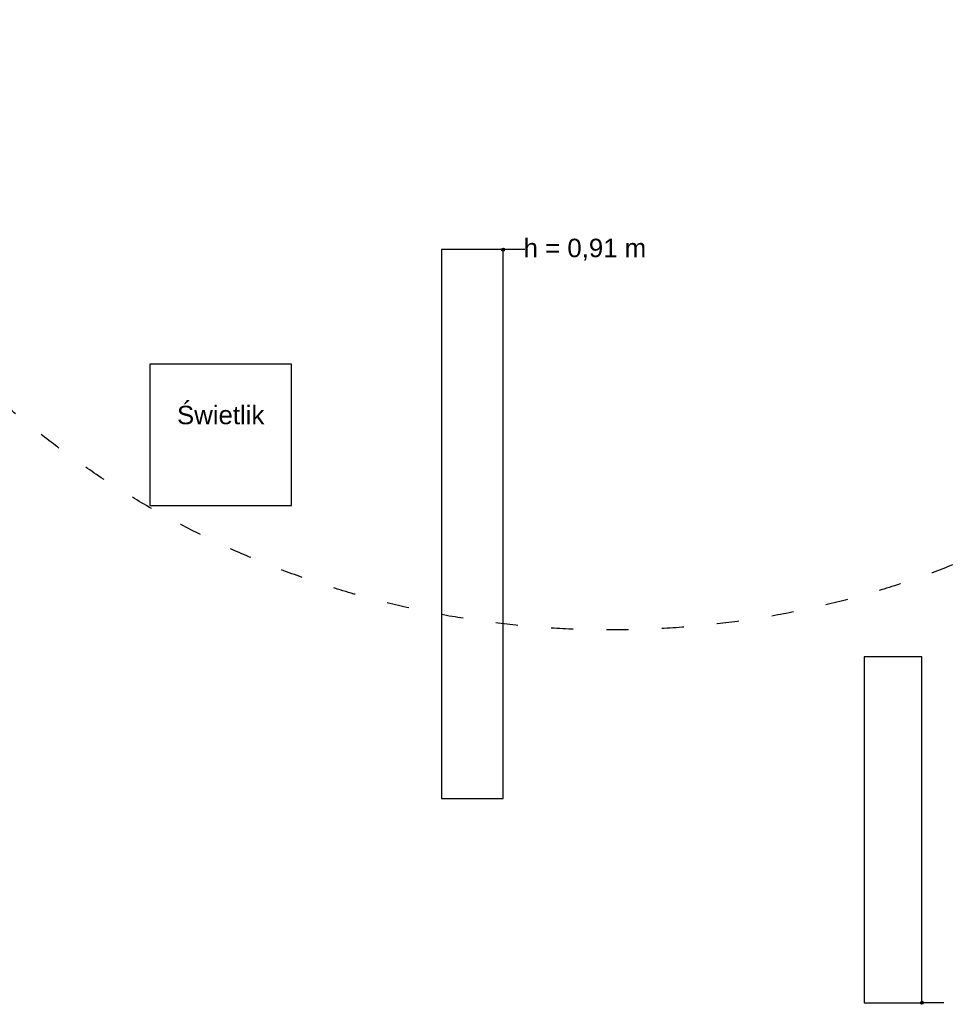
# Model space of a CAD drawing. Header units: millimetres. Extents: x -3034 to 546681, y -100001 to 133386.
# Tile 14 of 173: x 53732 to 61256, y -14097 to -6096. Entities that reach past the tile are written whole.
import ezdxf

# ---------------------------------------------------------------- set-up
doc = ezdxf.new("R2010")
doc.units = ezdxf.units.MM
doc.set_wipeout_variables(frame=1)
doc.linetypes.add('ACAD_ISO03W100', pattern=[150, 60, -90])
doc.linetypes.add('Wipeout_Contour', pattern=[1000, 0, -1000])
for name, color, linetype in [('ELEK CIENKIE', 80, 'Continuous'), ('ELEK ODGROMÓWKA', 214, 'Continuous'), ('Linia', 252, 'Continuous'), ('Słup', 252, 'Continuous'), ('Tekst', 252, 'Continuous')]:
    doc.layers.add(name, color=color, linetype=linetype)
doc.styles.add('Times new roman', font='arial.ttf')

# ---------------------------------------------------------------- blocks, each defined once
blk = doc.blocks.new('A$C67C5DD4D')
at = {"layer": 'Tekst', "insert": (26699.2, 17778.3), "char_height": 150, "attachment_point": 2, "style": 'Times new roman'}
blk.add_mtext('\\A1;{\\fArial|b0|i0|c0|p38;h = 0,91 m}', dxfattribs=at)
at = {"color": 254, "linetype": 'Wipeout_Contour', "lineweight": 0, "ltscale": 528774.58338}
blk.add_wipeout([(25533.5, 13230), (26033.5, 13230), (26033.5, 17690), (25533.5, 17690)], dxfattribs=at).dxf.layer = 'Słup'
at = {"color": 254, "linetype": 'Wipeout_Contour', "lineweight": 0, "ltscale": 537334.444644}
blk.add_wipeout([(23163.5, 15610), (24313.5, 15610), (24313.5, 16760), (23163.5, 16760)], dxfattribs=at).dxf.layer = 'Słup'
at = {"color": 254, "linetype": 'Wipeout_Contour', "lineweight": 0, "ltscale": 513189.999989}
blk.add_wipeout([(28968.5, 11569.5), (29438.5, 11569.5), (29438.5, 14379.5), (28968.5, 14379.5)], dxfattribs=at).dxf.layer = 'Słup'
at = {"layer": 'Linia', "linetype": 'Continuous'}
for points in [[(26046, 17690), (26045.1, 17694.8), (26042.4, 17698.8), (26038.3, 17701.5), (26033.5, 17702.5), (26028.7, 17701.5), (26024.7, 17698.8), (26022, 17694.8), (26021, 17690), (26022, 17685.2), (26024.7, 17681.2), (26028.7, 17678.5), (26033.5, 17677.5), (26038.3, 17678.5), (26042.4, 17681.2), (26045.1, 17685.2)], [(29451, 11569.5), (29450.1, 11574.3), (29447.4, 11578.3), (29443.3, 11581.1), (29438.5, 11582), (29433.7, 11581.1), (29429.7, 11578.3), (29427, 11574.3), (29426, 11569.5), (29427, 11564.7), (29429.7, 11560.7), (29433.7, 11558), (29438.5, 11557), (29443.3, 11558), (29447.4, 11560.7), (29450.1, 11564.7)]]:
    blk.add_hatch(color=256, dxfattribs=at).paths.add_polyline_path(points)
at = {"layer": 'Linia'}
for p, q in [((26210.3, 17690), (26046, 17690)), ((29615.3, 11569.5), (29451, 11569.5))]:
    blk.add_line(p, q, dxfattribs=at)
for centre in [(26033.5, 17690), (29438.5, 11569.5)]:
    blk.add_circle(centre, 12.5, dxfattribs=at)
at = {"layer": 'Słup'}
for p, q in [((26033.5, 17690), (25533.5, 17690)), ((25533.5, 17690), (25533.5, 13230)), ((26033.5, 13230), (26033.5, 17690)), ((24313.5, 16760), (23163.5, 16760)), ((23163.5, 16760), (23163.5, 15610)), ((24313.5, 15610), (24313.5, 16760)), ((23163.5, 15610), (24313.5, 15610)), ((29438.5, 14379.5), (28968.5, 14379.5)), ((28968.5, 14379.5), (28968.5, 11569.5)), ((29438.5, 11569.5), (29438.5, 14379.5)), ((25533.5, 13230), (26033.5, 13230)), ((28968.5, 11569.5), (29438.5, 11569.5))]:
    blk.add_line(p, q, dxfattribs=at)
at = {"layer": 'Tekst', "insert": (23738.5, 16420.9), "char_height": 150, "attachment_point": 2, "style": 'Times new roman'}
blk.add_mtext('\\A1;{\\fArial|b0|i0|c0|p38;Świetlik}', dxfattribs=at)
blk = doc.blocks.new('iglice')
at = {"layer": 'ELEK CIENKIE', "color": 232, "linetype": 'ACAD_ISO03W100', "ltscale": 3}
blk.add_circle((-52800.3, 20728.8), 7540, dxfattribs=at)

msp = doc.modelspace()

# ---------------------------------------------------------------- block references
msp.add_blockref('A$C67C5DD4D', (31627.445, -25653.943))

# ---------------------------------------------------------------- next in the draw order: block references
at = {"layer": 'ELEK ODGROMÓWKA'}
msp.add_blockref('iglice', (111335.99, -24243.943), dxfattribs=at)

doc.saveas('drawing.dxf')
